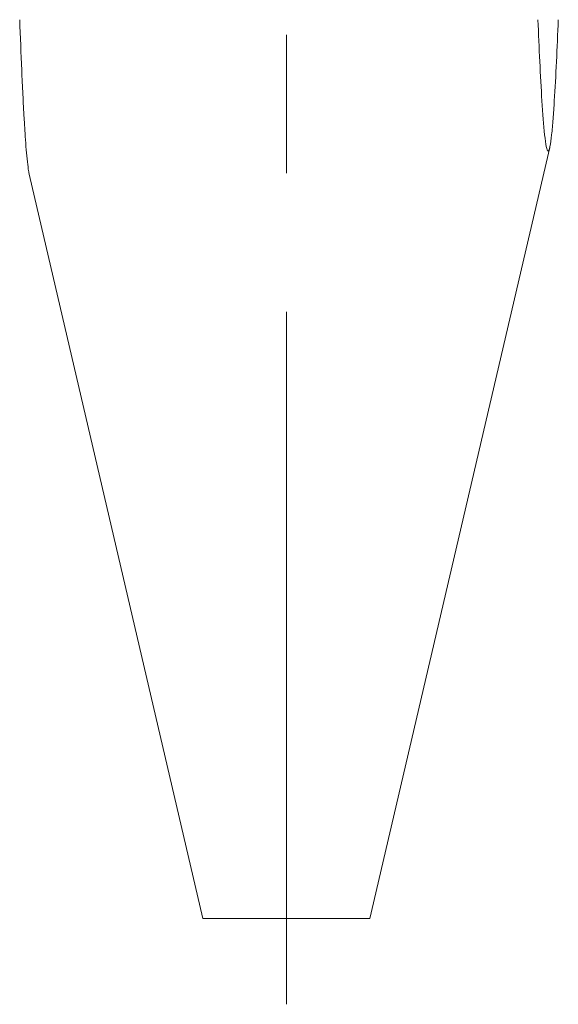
# Model space of a CAD drawing. Header units: inches. Extents: x 1.5 to 14.4, y 0.3 to 10.5.
# Tile 18 of 43: x 13.243 to 13.633, y 3.035 to 3.746. Entities that reach past the tile are written whole.
import ezdxf

# ---------------------------------------------------------------- set-up
doc = ezdxf.new("R2010")
doc.units = ezdxf.units.IN
doc.header["$MEASUREMENT"] = 0
doc.linetypes.add('CENTERX2', pattern=[0.8, 0.5, -0.1, 0.1, -0.1])
doc.layers.add('FORMAT', color=7, linetype='Continuous')

msp = doc.modelspace()

# ---------------------------------------------------------------- linework, layer by layer
at = {"color": 7, "linetype": 'Continuous', "lineweight": 15}
for p, q in [((13.4964, 3.09687), (13.62647, 3.65358)), ((13.25028, 3.63442), (13.37586, 3.09687)), ((13.37586, 3.09687), (13.49622, 3.09687)), ((13.49622, 3.09687), (13.4964, 3.09687))]:
    msp.add_line(p, q, dxfattribs=at)
for points, knots in [([(13.24339, 3.74589), (13.24387, 3.73365), (13.24459, 3.71527), (13.24568, 3.69171), (13.24648, 3.67659), (13.24725, 3.6641), (13.24795, 3.65416), (13.24874, 3.64503), (13.24951, 3.63867), (13.25004, 3.63526), (13.25027, 3.63451), (13.25029, 3.63442)], [0, 0, 0, 0, 0.282137, 0.424001, 0.566323, 0.658597, 0.751341, 0.843724, 0.937943, 0.992995, 1, 1, 1, 1]), ([(13.61791, 3.74589), (13.61833, 3.73562), (13.61877, 3.72552), (13.61973, 3.70586), (13.62023, 3.69629), (13.62138, 3.67817), (13.62201, 3.66962), (13.62312, 3.65938), (13.62352, 3.6564), (13.62437, 3.6522), (13.62483, 3.651), (13.62574, 3.651), (13.6262, 3.65221), (13.62705, 3.65643), (13.62745, 3.6594), (13.62819, 3.66622), (13.62853, 3.67013), (13.62918, 3.67838), (13.62947, 3.68273), (13.63033, 3.69621), (13.63084, 3.70577), (13.63179, 3.7255), (13.63223, 3.73565), (13.63265, 3.74589)], [0, 0, 0, 0, 0.125, 0.125, 0.25, 0.25, 0.375, 0.375, 0.4375, 0.4375, 0.5, 0.5, 0.5625, 0.5625, 0.625, 0.625, 0.6875, 0.6875, 0.75, 0.75, 0.875, 0.875, 1, 1, 1, 1])]:
    msp.add_open_spline(points, degree=3, knots=knots, dxfattribs=at)
at = {"layer": 'FORMAT', "color": 7, "linetype": 'CENTERX2', "lineweight": 0}
msp.add_line((13.43613, 3.03501), (13.43613, 7.27682), dxfattribs=at)

doc.saveas('drawing.dxf')
